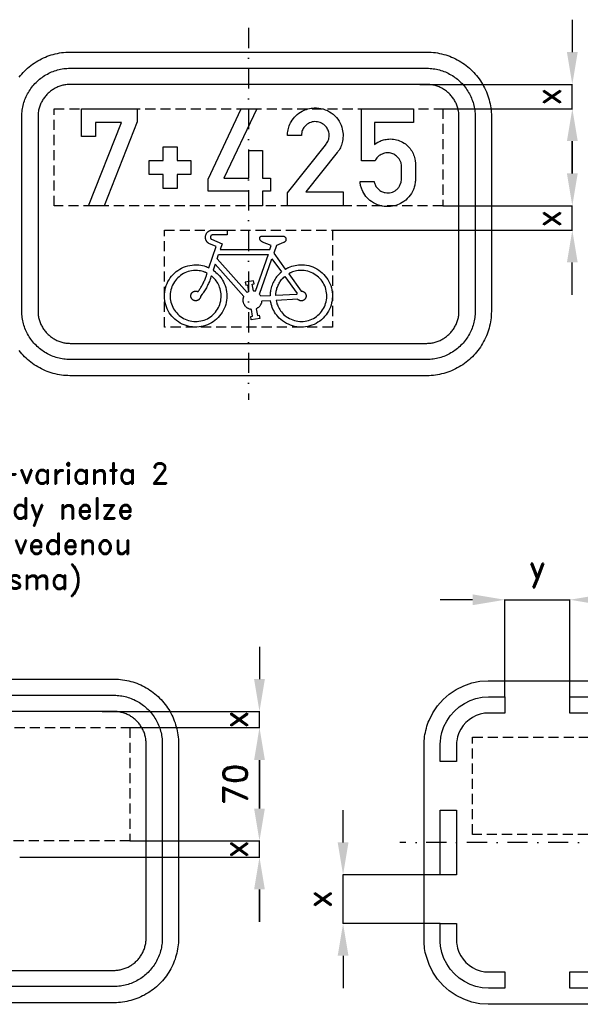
# Model space of a CAD drawing. Header units: millimetres. Extents: x -496 to 1891, y -906 to 175.
# Tile 2 of 4: x -141 to 205, y -853 to -244. Entities that reach past the tile are written whole.
import ezdxf

# ---------------------------------------------------------------- set-up
doc = ezdxf.new("R2010")
doc.units = ezdxf.units.MM
doc.header["$LTSCALE"] = 5
doc.linetypes.add('ČERCHOVANÁX2', pattern=[2, 1, -0.5, 0, -0.5])
doc.linetypes.add('ČÁRKOVANÁX2', pattern=[1.5, 1, -0.5])
doc.layers.add('Kóty', color=2, linetype='Continuous')
doc.layers.add('Značka', color=7, linetype='Continuous')
doc.styles.get("Standard").update_dxf_attribs({"font": 'romand.shx', "height": 15})
doc.dimstyles.get("Standard").update_dxf_attribs({"dimtxt": 15, "dimasz": 20, "dimexe": 0.18, "dimexo": 0.0625, "dimgap": 7.5, "dimtad": 1, "dimdec": 0, "dimzin": 0, "dimdsep": 46, "dimtxsty": 'Standard', "dimcen": 0.09, "dimadec": 0, "dimazin": 0, "dimtfac": 1, "dimtdec": 0, "dimtofl": 0, "dimtmove": 0, "dimatfit": 3, "dimfxl": 1, "dimtolj": 1, "dimtzin": 0, "dimarcsym": 0})

# ---------------------------------------------------------------- blocks, each defined once
blk = doc.blocks.new('*D6')
at = {"layer": 'Defpoints', "color": 0, "transparency": 16777216}
for p in [(58.42, -772.79), (118.42, -772.79), (118.42, -802.79)]:
    blk.add_point(p, dxfattribs=at)
at = {"layer": 'Kóty', "color": 0, "lineweight": -2, "transparency": 16777216}
for p, q in [((58.42, -752.79), (58.42, -732.79)), ((118.35, -772.79), (58.24, -772.79)), ((118.35, -802.79), (58.24, -802.79)), ((58.42, -822.79), (58.42, -842.79))]:
    blk.add_line(p, q, dxfattribs=at)
at = {"layer": 'Kóty', "color": 0, "transparency": 16777216}
for points in [[(55.08, -752.79), (61.75, -752.79), (58.42, -772.79)], [(55.08, -822.79), (61.75, -822.79), (58.42, -802.79)]]:
    blk.add_solid(points, dxfattribs=at)
at = {"layer": 'Kóty', "color": 0, "transparency": 16777216, "insert": (43.42, -787.79), "char_height": 15, "attachment_point": 5, "rotation": 90}
blk.add_mtext('\\A1;x', dxfattribs=at)
blk = doc.blocks.new('*D7')
at = {"layer": 'Defpoints', "color": 0, "transparency": 16777216}
for p in [(198.42, -602.79), (158.42, -662.79), (198.42, -662.79)]:
    blk.add_point(p, dxfattribs=at)
at = {"layer": 'Kóty', "color": 0, "lineweight": -2, "transparency": 16777216}
for p, q in [((138.42, -602.79), (118.42, -602.79)), ((158.42, -662.72), (158.42, -602.61)), ((198.42, -662.72), (198.42, -602.61)), ((218.42, -602.79), (238.42, -602.79))]:
    blk.add_line(p, q, dxfattribs=at)
at = {"layer": 'Kóty', "color": 0, "transparency": 16777216}
for points in [[(138.42, -599.45), (138.42, -606.12), (158.42, -602.79)], [(218.42, -599.45), (218.42, -606.12), (198.42, -602.79)]]:
    blk.add_solid(points, dxfattribs=at)
at = {"layer": 'Kóty', "color": 0, "transparency": 16777216, "insert": (178.42, -585.29), "char_height": 15, "attachment_point": 5}
blk.add_mtext('\\A1;y', dxfattribs=at)
blk = doc.blocks.new('*D12')
at = {"layer": 'Defpoints', "color": 0, "transparency": 16777216}
for p in [(-73.16, -681.82), (6.78, -681.82), (-73.22, -751.82)]:
    blk.add_point(p, dxfattribs=at)
at = {"layer": 'Kóty', "color": 0, "lineweight": -2, "transparency": 16777216}
for p, q in [((-73.1, -681.82), (6.96, -681.82)), ((6.78, -731.82), (6.78, -701.82)), ((-73.16, -751.82), (6.96, -751.82))]:
    blk.add_line(p, q, dxfattribs=at)
at = {"layer": 'Kóty', "color": 0, "transparency": 16777216}
for points in [[(3.45, -701.82), (10.11, -701.82), (6.78, -681.82)], [(3.45, -731.82), (10.11, -731.82), (6.78, -751.82)]]:
    blk.add_solid(points, dxfattribs=at)
at = {"layer": 'Kóty', "color": 0, "transparency": 16777216, "insert": (-8.22, -716.82), "char_height": 15, "attachment_point": 5, "rotation": 90}
blk.add_mtext('\\A1;70', dxfattribs=at)

msp = doc.modelspace()

# ---------------------------------------------------------------- linework, layer by layer
at = {"layer": 'Kóty'}
for p, q in [((200, -244.33), (200, -264.33)), ((105.83, -284.33), (200.18, -284.33)), ((120.06, -299.33), (200.18, -299.33)), ((200, -339.33), (200, -319.33)), ((200, -319.33), (200, -339.33)), ((120.06, -359.33), (200.18, -359.33)), ((51.94, -374.33), (200.18, -374.33)), ((200, -414.33), (200, -394.33)), ((6.78, -631.82), (6.78, -651.82)), ((6.78, -631.82), (6.78, -651.82)), ((-90.37, -671.82), (6.96, -671.82)), ((-73.16, -681.82), (6.96, -681.82)), ((6.78, -701.82), (6.78, -721.82)), ((6.78, -711.82), (6.78, -731.82)), ((-73.22, -751.82), (6.96, -751.82)), ((-141.28, -761.82), (6.96, -761.82)), ((6.78, -801.82), (6.78, -781.82)), ((6.78, -781.82), (6.78, -801.82))]:
    msp.add_line(p, q, dxfattribs=at)
for points in [[(200, -299.33), (200, -284.33)], [(200, -374.33), (200, -359.33)], [(158.42, -602.79), (198.42, -602.79)], [(6.78, -681.82), (6.78, -671.82)], [(6.78, -761.82), (6.78, -751.82)], [(58.42, -802.79), (58.42, -772.79)]]:
    msp.add_lwpolyline(points, dxfattribs=at)
for points in [[(196.67, -264.33), (203.33, -264.33), (200, -284.33)], [(196.67, -319.33), (203.33, -319.33), (200, -299.33)], [(196.67, -339.33), (203.33, -339.33), (200, -359.33)], [(196.67, -394.33), (203.33, -394.33), (200, -374.33)], [(3.45, -651.82), (10.11, -651.82), (6.78, -671.82)], [(3.45, -701.82), (10.11, -701.82), (6.78, -681.82)], [(3.45, -731.82), (10.11, -731.82), (6.78, -751.82)], [(3.45, -781.82), (10.11, -781.82), (6.78, -761.82)]]:
    msp.add_solid(points, dxfattribs=at)
at = {"layer": 'Značka', "color": 6, "linetype": 'ČERCHOVANÁX2', "lineweight": 25, "ltscale": 2.5}
for p, q in [((0, -249.33), (0, -479.33)), ((423.42, -752.79), (93.42, -752.79))]:
    msp.add_line(p, q, dxfattribs=at)
at = {"layer": 'Značka', "color": 5}
for points in [[(-141.71, -279.92, -0.034088), (-138.28, -276.04, -0.034208), (-134.4, -272.61, -0.034233), (-130.09, -269.74, -0.034048), (-125.46, -267.42, -0.033416), (-120.56, -265.74, -0.034129), (-115.48, -264.67, -0.036747), (-110.31, -264.33), (-110.16, -264.33), (-110, -264.33), (110, -264.33), (110.16, -264.33), (110.31, -264.33, -0.032179), (115.48, -264.69, -0.035443), (120.55, -265.74, -0.03627), (125.46, -267.4, -0.034417), (130.09, -269.74, -0.033721), (134.4, -272.61, -0.03408), (138.28, -276.04, -0.034215), (141.72, -279.92, -0.034224), (144.59, -284.24, -0.034046), (146.91, -288.87, -0.033405), (148.58, -293.77, -0.034129), (149.65, -298.85, -0.036741), (150, -304.01), (150, -304.17), (150, -304.33), (150, -424.33), (150, -424.48), (150, -424.64, -0.032179), (149.64, -429.81, -0.035442), (148.58, -434.88, -0.03626), (146.92, -439.79, -0.034413), (144.59, -444.42, -0.033721), (141.71, -448.73, -0.034079), (138.28, -452.61, -0.03421), (134.4, -456.04, -0.034233), (130.09, -458.91, -0.034047), (125.46, -461.23, -0.033414), (120.55, -462.91, -0.034126), (115.48, -463.98, -0.036745), (110.31, -464.33), (110.16, -464.33), (110, -464.33), (-110, -464.33)], [(-110, -454.33), (-110.12, -454.33), (-110.24, -454.33, -0.03218), (-114.11, -454.05, -0.035443), (-117.92, -453.26, -0.036267), (-121.6, -452.02, -0.034426), (-125.07, -450.27, -0.033723), (-128.3, -448.11, -0.034082), (-131.21, -445.54, -0.034204), (-133.79, -442.63, -0.034223), (-135.94, -439.39, -0.034048), (-137.68, -435.92, -0.033416), (-138.94, -432.24, -0.034129), (-139.74, -428.43, -0.036741), (-140, -424.56), (-140, -424.44), (-140, -424.33), (-140, -304.33), (-140, -304.21), (-140, -304.09, -0.032179), (-139.73, -300.22, -0.03545), (-138.94, -296.41, -0.036265), (-137.69, -292.73, -0.034416), (-135.94, -289.26, -0.033726), (-133.79, -286.03, -0.034084), (-131.21, -283.11, -0.034206), (-128.3, -280.54, -0.034232), (-125.07, -278.39, -0.034049), (-121.59, -276.65, -0.033414), (-117.92, -275.39, -0.034126), (-114.11, -274.59, -0.036749), (-110.24, -274.33), (-110.12, -274.33), (-110, -274.33), (110, -274.33), (110.12, -274.33), (110.24, -274.33, -0.03218), (114.11, -274.6, -0.035444), (117.92, -275.39, -0.036268), (121.6, -276.63, -0.03441), (125.07, -278.39, -0.03371), (128.3, -280.54, -0.034082), (131.21, -283.11, -0.034212), (133.79, -286.02, -0.034232), (135.94, -289.26, -0.034029), (137.68, -292.73, -0.033416), (138.94, -296.41, -0.034113), (139.74, -300.22, -0.036749), (140, -304.09), (140, -304.21), (140, -304.33), (140, -424.33), (140, -424.44), (140, -424.56, -0.032179), (139.73, -428.44, -0.035457), (138.94, -432.24, -0.036267), (137.69, -435.92, -0.034424), (135.94, -439.39, -0.033731), (133.79, -442.63, -0.034079), (131.21, -445.54, -0.034202), (128.3, -448.11, -0.034214), (125.07, -450.27, -0.034038), (121.59, -452.01, -0.033412), (117.92, -453.26, -0.034125), (114.11, -454.07, -0.036744), (110.24, -454.33), (110.12, -454.33), (110, -454.33), (-110, -454.33)], [(-110, -444.33), (110, -444.33), (110.08, -444.33), (110.16, -444.33, 0.032178), (112.74, -444.14, 0.035444), (115.28, -443.62, 0.036267), (117.73, -442.79, 0.034422), (120.05, -441.62, 0.033731), (122.2, -440.18, 0.034071), (124.14, -438.47, 0.034205), (125.86, -436.53, 0.034223), (127.29, -434.37, 0.034048), (128.45, -432.06, 0.033416), (129.29, -429.6, 0.034152), (129.83, -427.06, 0.036741), (130, -424.48), (130, -424.4), (130, -424.33), (130, -304.33), (130, -304.25), (130, -304.17, 0.032179), (129.82, -301.59, 0.035441), (129.29, -299.05, 0.036259), (128.46, -296.59, 0.034427), (127.29, -294.28, 0.033732), (125.86, -292.13, 0.034077), (124.14, -290.18, 0.034187), (122.2, -288.47, 0.03423), (120.05, -287.03, 0.03405), (117.73, -285.87, 0.03342), (115.28, -285.04, 0.034122), (112.74, -284.5, 0.036743), (110.16, -284.33), (110.08, -284.33), (110, -284.33), (-110, -284.33), (-110.08, -284.33), (-110.16, -284.33, 0.032174), (-112.74, -284.51, 0.035443), (-115.28, -285.04, 0.036265), (-117.73, -285.87, 0.034414), (-120.05, -287.03, 0.033719), (-122.2, -288.47, 0.034082), (-124.14, -290.18, 0.034215), (-125.86, -292.13, 0.034226), (-127.29, -294.28, 0.03405), (-128.45, -296.6, 0.033405), (-129.29, -299.05, 0.034129), (-129.83, -301.59, 0.036741), (-130, -304.17), (-130, -304.25), (-130, -304.33), (-130, -424.33), (-130, -424.4), (-130, -424.48, 0.032179), (-129.82, -427.07, 0.035442), (-129.29, -429.6, 0.036259), (-128.46, -432.06, 0.034414), (-127.29, -434.37, 0.03372), (-125.86, -436.53, 0.034079), (-124.14, -438.47, 0.03421), (-122.2, -440.18, 0.034233), (-120.05, -441.62, 0.034047), (-117.73, -442.78, 0.033413), (-115.28, -443.62, 0.034126), (-112.74, -444.15, 0.036745), (-110.16, -444.33), (-110.08, -444.33), (-110, -444.33)], [(24.12, -359.33), (24.12, -351.31), (47.59, -321.77), (47.93, -321.34), (48.27, -320.89, 0.082981), (49.53, -318.22, 0.094412), (49.82, -315.28, 0.092145), (49.2, -312.61, 0.08404), (47.68, -310.3, 0.098145), (45.03, -308.23, 0.106055), (41.8, -307.37, 0.106173), (38.52, -307.78, 0.099959), (35.64, -309.48, 0.083745), (33.85, -311.55, 0.091668), (32.88, -314.06), (32.74, -314.99), (32.66, -315.93), (24.12, -315.93), (24.14, -315.12), (24.18, -314.31, -0.059435), (24.89, -310.71, -0.058249), (26.43, -307.35, -0.07216), (29.29, -303.66, -0.072219), (33.06, -300.93, -0.06148), (36.68, -299.44, -0.059948), (40.57, -298.86, -0.083066), (46.11, -299.51, -0.087045), (51.14, -301.96, -0.087767), (55.17, -305.84, -0.087805), (57.63, -310.84, -0.068466), (58.4, -315.11, -0.062434), (58.03, -319.44, -0.050688), (57.09, -322.66, -0.061829), (55.48, -325.56), (55.16, -326), (54.83, -326.43), (35.33, -350.76), (58.37, -350.76), (58.37, -359.33), (24.12, -359.33)], [(77.52, -344.36), (77.62, -344.75), (77.73, -345.13, 0.061333), (78.72, -347.31, 0.076028), (80.24, -349.14, 0.081232), (82.19, -350.47, 0.074044), (84.48, -351.16, 0.10254), (88.07, -351.06, 0.116975), (91.23, -349.5, 0.072333), (92.71, -348, 0.058803), (93.75, -346.17), (94.28, -344.65), (94.52, -343.08), (94.53, -342.65), (94.53, -342.23), (94.53, -334.95), (94.47, -334.1), (94.35, -333.27, 0.068324), (93.72, -331.53, 0.054043), (92.67, -329.96, 0.069276), (90.83, -328.19, 0.08054), (88.57, -327.05, 0.097813), (85.58, -326.63, 0.091135), (82.57, -327.34, 0.085467), (80.18, -328.78, 0.103661), (78.52, -330.94), (78.39, -331.2), (78.27, -331.47), (69.84, -331.47), (69.84, -299.33), (101.98, -299.33), (101.98, -307.88), (77.87, -307.88), (77.87, -321.38), (78.86, -320.71), (79.88, -320.08, -0.051737), (82.71, -318.82, -0.052713), (85.75, -318.16, -0.065792), (89.6, -318.17, -0.065555), (93.33, -319.17, -0.069368), (96.91, -321.14, -0.071368), (99.8, -324.02, -0.059638), (101.62, -326.98, -0.053782), (102.73, -330.26), (102.99, -331.6), (103.09, -332.96), (103.09, -333.14), (103.09, -333.32), (103.09, -342.95), (103.08, -343.38), (103.07, -343.81, -0.04533), (102.68, -346.55, -0.043682), (101.81, -349.2, -0.080875), (99.01, -353.84, -0.084541), (94.88, -357.34, -0.069818), (90.98, -359.15, -0.066784), (86.72, -359.85, -0.084624), (81.08, -359.2, -0.088722), (75.98, -356.69, -0.074193), (72.56, -353.51, -0.070974), (70.2, -349.51, -0.035781), (69.42, -347.37, -0.037174), (68.97, -345.15), (68.92, -344.75), (68.87, -344.36), (77.52, -344.36)], [(21.49, -378.08), (21.58, -378.1), (21.67, -378.12), (21.69, -378.13), (21.71, -378.13), (21.78, -378.16), (21.86, -378.18), (21.94, -378.22), (22.03, -378.26), (22.12, -378.3), (22.2, -378.35), (22.28, -378.4), (22.36, -378.46), (22.45, -378.53), (22.54, -378.61), (22.62, -378.69), (22.7, -378.78), (22.77, -378.88), (22.84, -378.98), (22.9, -379.08), (22.96, -379.19), (23.01, -379.3), (23.05, -379.41), (23.09, -379.52), (23.12, -379.64), (23.14, -379.76), (23.15, -379.87), (23.16, -379.99, -0.014853), (23.15, -380.11), (23.14, -380.27), (23.12, -380.43), (23.08, -380.59), (23.02, -380.75), (22.96, -380.9), (22.88, -381.04), (22.79, -381.18), (22.7, -381.31), (22.62, -381.42), (22.53, -381.52), (22.44, -381.61), (22.34, -381.7), (22.24, -381.78), (22.13, -381.85), (22.04, -381.91), (21.95, -381.96), (21.93, -381.97), (21.91, -381.98), (21.79, -382.04), (21.67, -382.09), (17.25, -383.77), (15.57, -388.57), (22.75, -398.51), (22.8, -398.48), (22.85, -398.46), (23.04, -398.35), (23.23, -398.25), (23.47, -398.12), (23.71, -397.99), (23.95, -397.86), (24.19, -397.74), (24.44, -397.62), (24.68, -397.5), (25.68, -397.07), (26.7, -396.7), (27.74, -396.39), (28.8, -396.15), (29.88, -395.96), (30.97, -395.85), (32.06, -395.8), (33.16, -395.81), (34.52, -395.88), (35.87, -396.05), (37.21, -396.32), (38.52, -396.69), (39.8, -397.15), (41.05, -397.72), (42.24, -398.38), (43.39, -399.11), (44.5, -399.91), (45.55, -400.78), (46.53, -401.72), (47.44, -402.74), (48.27, -403.82), (49.02, -404.96), (49.67, -406.16), (50.25, -407.39), (50.76, -408.66), (51.18, -409.96), (51.5, -411.28), (51.72, -412.63), (51.84, -413.99, -0.020872), (51.86, -415.35), (51.77, -416.71), (51.59, -418.06), (51.34, -419.4), (51, -420.72), (50.57, -422.01), (50.02, -423.26), (49.4, -424.48), (48.68, -425.64), (47.88, -426.74), (47.01, -427.78), (46.08, -428.78), (45.08, -429.71), (44.02, -430.57), (42.89, -431.33), (41.71, -432.02), (40.49, -432.62), (39.22, -433.12), (37.92, -433.53), (36.6, -433.87), (35.26, -434.12), (33.9, -434.27), (32.54, -434.31), (31.17, -434.27), (29.82, -434.11), (28.49, -433.85), (27.17, -433.5), (25.87, -433.08), (24.61, -432.57), (23.39, -431.97), (22.22, -431.28), (21.09, -430.5), (20.03, -429.64), (19.04, -428.71), (18.11, -427.7), (17.4, -426.87), (16.74, -426), (16.13, -425.08), (15.58, -424.13), (15.09, -423.16), (14.67, -422.16), (14.32, -421.13), (14.03, -420.09), (13.96, -419.82), (13.9, -419.56), (13.85, -419.35), (13.8, -419.13), (13.79, -419.08), (13.78, -419.03), (13.58, -417.96), (8.16, -418.23), (8.12, -418.53), (8.07, -418.83), (8.06, -418.89), (8.05, -418.94), (8, -419.18), (7.93, -419.41), (7.83, -419.7), (7.72, -419.98), (7.59, -420.25), (7.45, -420.52), (7.29, -420.78), (7.12, -421.03), (6.93, -421.27), (6.74, -421.51), (6.54, -421.73), (6.32, -421.95), (6.09, -422.14), (5.85, -422.33), (5.65, -422.46), (5.45, -422.59), (5.39, -422.62), (5.34, -422.64), (5.07, -422.79), (4.8, -422.92), (5.48, -427.14), (6.59, -426.96), (6.91, -428.94), (1.73, -429.77), (1.41, -427.79), (2.52, -427.62), (1.84, -423.4), (1.57, -423.36), (1.31, -423.32), (1.25, -423.3), (1.2, -423.29), (0.99, -423.25), (0.78, -423.19), (0.52, -423.11), (0.27, -423.01), (0.02, -422.9), (-0.22, -422.78), (-0.46, -422.64), (-0.69, -422.5), (-0.97, -422.31), (-1.24, -422.1), (-1.5, -421.88), (-1.74, -421.64), (-1.96, -421.39), (-2.17, -421.12), (-2.36, -420.84), (-2.54, -420.55), (-2.7, -420.25), (-2.85, -419.94), (-2.97, -419.63), (-3.08, -419.31), (-3.16, -418.98), (-3.23, -418.64), (-3.27, -418.31), (-3.3, -417.97), (-3.31, -417.7), (-3.31, -417.42), (-3.29, -417.15), (-3.26, -416.88), (-3.22, -416.61), (-3.16, -416.35), (-3.1, -416.14), (-3.03, -415.93), (-3.02, -415.88), (-3, -415.83), (-2.9, -415.58), (-2.8, -415.33), (-20.49, -395.34), (-21.79, -399.15), (-20.93, -399.79), (-20.89, -399.82), (-20.85, -399.86), (-20.68, -399.99), (-20.51, -400.12), (-20.3, -400.29), (-20.09, -400.46), (-19.29, -401.16), (-18.54, -401.92), (-17.82, -402.71), (-17.16, -403.55), (-16.54, -404.43), (-15.98, -405.35), (-15.48, -406.3), (-15.02, -407.28), (-14.51, -408.52), (-14.08, -409.79), (-13.75, -411.08), (-13.52, -412.4), (-13.38, -413.74), (-13.35, -415.08, -0.019389), (-13.41, -416.42), (-13.57, -417.75), (-13.79, -419.07), (-14.1, -420.38), (-14.5, -421.65), (-15.01, -422.9), (-15.6, -424.1), (-16.27, -425.26), (-17.03, -426.36), (-17.87, -427.41), (-18.76, -428.42), (-19.71, -429.36), (-20.73, -430.23), (-21.81, -431.02), (-22.95, -431.73), (-24.13, -432.35), (-25.36, -432.89), (-26.63, -433.34), (-27.91, -433.72), (-29.22, -434.02), (-30.54, -434.22), (-31.88, -434.32), (-33.22, -434.32), (-34.55, -434.22), (-35.88, -434.03), (-37.19, -433.74), (-38.49, -433.39), (-39.75, -432.95), (-40.98, -432.42), (-42.17, -431.8), (-43.31, -431.1), (-44.39, -430.31), (-45.42, -429.44), (-46.38, -428.51), (-47.29, -427.52), (-48.13, -426.48), (-48.9, -425.38), (-49.57, -424.22), (-50.17, -423.02), (-50.67, -421.78), (-51.08, -420.51), (-51.41, -419.21), (-51.66, -417.89), (-51.83, -416.56), (-51.89, -415.22, -0.018666), (-51.86, -413.88), (-51.73, -412.55), (-51.5, -411.23), (-51.18, -409.93), (-50.76, -408.65), (-50.28, -407.4), (-49.72, -406.18), (-49.07, -405.01), (-48.33, -403.89), (-47.52, -402.82), (-46.62, -401.83), (-45.66, -400.9), (-44.64, -400.03), (-43.57, -399.22), (-42.45, -398.49), (-41.28, -397.84), (-40.06, -397.28), (-38.81, -396.81), (-37.52, -396.43), (-36.21, -396.15), (-34.88, -395.95), (-33.81, -395.84), (-32.73, -395.78), (-31.66, -395.79), (-30.58, -395.87), (-29.52, -396.01), (-28.47, -396.22), (-27.44, -396.5), (-26.43, -396.84), (-26.18, -396.93), (-25.93, -397.03), (-25.73, -397.1), (-25.53, -397.18), (-25.48, -397.2), (-25.43, -397.22), (-24.44, -397.64), (-19.95, -384.46), (-24.49, -382.61), (-24.67, -382.48), (-24.85, -382.36), (-24.88, -382.33), (-24.92, -382.3), (-25.05, -382.19), (-25.18, -382.07), (-25.34, -381.92), (-25.49, -381.75), (-25.63, -381.58), (-25.77, -381.41), (-25.89, -381.22), (-26, -381.03), (-26.13, -380.79), (-26.25, -380.54), (-26.35, -380.28), (-26.43, -380.02), (-26.5, -379.75), (-26.55, -379.47), (-26.58, -379.2), (-26.59, -378.92), (-26.6, -378.65), (-26.58, -378.37), (-26.55, -378.1), (-26.5, -377.82), (-26.43, -377.56), (-26.34, -377.29), (-26.24, -377.04), (-26.12, -376.79), (-25.99, -376.54), (-25.85, -376.31), (-25.69, -376.08), (-25.52, -375.86), (-25.33, -375.66), (-25.13, -375.47), (-24.92, -375.29), (-24.7, -375.12), (-24.51, -375), (-24.33, -374.88), (-24.13, -374.77), (-23.93, -374.68), (-23.73, -374.59), (-23.52, -374.52), (-23.31, -374.46), (-23.09, -374.41), (-23.04, -374.4), (-22.99, -374.38), (-22.94, -374.38), (-22.9, -374.37), (-22.89, -374.37), (-22.88, -374.37), (-22.66, -374.33), (-13.14, -374.33), (-13.14, -377.33), (-22.24, -377.33), (-22.31, -377.34), (-22.38, -377.35), (-22.39, -377.35), (-22.41, -377.35), (-22.46, -377.37), (-22.52, -377.38), (-22.59, -377.4), (-22.65, -377.43), (-22.72, -377.46), (-22.78, -377.49), (-22.85, -377.53), (-22.91, -377.57), (-22.98, -377.62), (-23.05, -377.67), (-23.12, -377.73), (-23.18, -377.79), (-23.24, -377.86), (-23.29, -377.93), (-23.34, -378.01), (-23.39, -378.09), (-23.43, -378.17), (-23.47, -378.25), (-23.5, -378.33), (-23.52, -378.42), (-23.54, -378.5), (-23.56, -378.59), (-23.57, -378.68), (-23.57, -378.77), (-23.57, -378.86), (-23.56, -378.95), (-23.55, -379.04), (-23.53, -379.13), (-23.51, -379.21), (-23.48, -379.3), (-23.45, -379.38), (-23.41, -379.46), (-23.38, -379.53), (-23.34, -379.59), (-23.3, -379.65), (-23.26, -379.71), (-23.21, -379.76), (-23.16, -379.81), (-23.12, -379.85), (-23.08, -379.89), (-23.07, -379.9), (-23.06, -379.91), (-23, -379.96), (-22.95, -380), (-16.21, -382.75), (-17.46, -386.44), (13.14, -386.44), (14.02, -383.9), (8.73, -381.71), (8.61, -381.65), (8.48, -381.59), (8.46, -381.58), (8.43, -381.57), (8.34, -381.51), (8.25, -381.46), (8.13, -381.38), (8.02, -381.3), (7.92, -381.21), (7.82, -381.12), (7.72, -381.03), (7.62, -380.93), (7.51, -380.8), (7.4, -380.67), (7.29, -380.53), (7.2, -380.39), (7.12, -380.24), (7.05, -380.08), (7, -379.92), (6.95, -379.75), (6.93, -379.66), (6.91, -379.57), (6.9, -379.48), (6.9, -379.39), (6.9, -379.29), (6.91, -379.2), (6.92, -379.11), (6.94, -379.02), (6.97, -378.93), (7, -378.84), (7.04, -378.76), (7.09, -378.68), (7.14, -378.6), (7.2, -378.53), (7.26, -378.46), (7.33, -378.4), (7.39, -378.35), (7.45, -378.3), (7.51, -378.26), (7.57, -378.22), (7.64, -378.19), (7.71, -378.16), (7.78, -378.13), (7.85, -378.11), (7.87, -378.11), (7.88, -378.11), (7.9, -378.1), (7.92, -378.1), (7.94, -378.09), (7.96, -378.09), (7.98, -378.09), (7.99, -378.08), (21.49, -378.08)], [(-29.64, -415.37), (-29.66, -415.53), (-29.7, -415.7), (-29.7, -415.73), (-29.71, -415.77), (-29.74, -415.9), (-29.78, -416.03), (-29.84, -416.19), (-29.91, -416.34), (-29.99, -416.5), (-30.08, -416.64), (-30.18, -416.78), (-30.28, -416.92), (-30.42, -417.08), (-30.57, -417.23), (-30.73, -417.38), (-30.9, -417.5), (-31.08, -417.62), (-31.26, -417.72), (-31.46, -417.81), (-31.66, -417.88), (-31.86, -417.94), (-32.07, -417.99), (-32.28, -418.03), (-32.49, -418.04), (-32.71, -418.04), (-32.92, -418.03), (-33.13, -418), (-33.34, -417.95), (-33.54, -417.89), (-33.74, -417.82), (-33.94, -417.74), (-34.13, -417.64), (-34.31, -417.52), (-34.48, -417.4), (-34.64, -417.26), (-34.79, -417.11), (-34.93, -416.95), (-35.07, -416.78), (-35.18, -416.6), (-35.29, -416.42), (-35.38, -416.22), (-35.46, -416.03), (-35.52, -415.82), (-35.56, -415.61), (-35.6, -415.4), (-35.62, -415.19), (-35.62, -414.98), (-35.61, -414.77), (-35.58, -414.55), (-35.54, -414.35), (-35.48, -414.14), (-35.41, -413.94), (-35.33, -413.74), (-35.23, -413.55), (-35.12, -413.37), (-34.99, -413.2), (-34.86, -413.03), (-34.71, -412.88), (-34.55, -412.74), (-34.38, -412.61), (-34.2, -412.49), (-34.02, -412.38), (-33.83, -412.29), (-33.63, -412.21), (-33.43, -412.15), (-33.22, -412.1), (-33.01, -412.07), (-32.8, -412.05), (-32.62, -412.04), (-32.45, -412.04), (-32.28, -412.05), (-32.11, -412.08), (-31.95, -412.11), (-31.78, -412.15), (-31.65, -412.2), (-31.53, -412.25), (-31.5, -412.26), (-31.46, -412.27), (-31.31, -412.34), (-31.16, -412.42), (-30.78, -411.9), (-30.42, -411.38), (-30.35, -411.27), (-30.27, -411.17), (-29.99, -410.74), (-29.71, -410.31), (-29.37, -409.77), (-29.05, -409.22), (-28.73, -408.66), (-28.43, -408.1), (-28.13, -407.53), (-27.85, -406.95), (-27.57, -406.38), (-27.3, -405.8), (-27.04, -405.21), (-26.8, -404.62), (-26.57, -404.02), (-26.35, -403.42), (-26.18, -402.94), (-26.02, -402.45), (-25.98, -402.33), (-25.95, -402.2), (-25.76, -401.59), (-25.58, -400.98), (-26.37, -400.62), (-26.41, -400.6), (-26.45, -400.58), (-26.61, -400.52), (-26.77, -400.45), (-26.98, -400.37), (-27.18, -400.29), (-28, -400), (-28.83, -399.76), (-29.68, -399.57), (-30.54, -399.43), (-31.41, -399.34), (-32.28, -399.3), (-33.15, -399.32), (-34.03, -399.38), (-35.11, -399.5), (-36.18, -399.7), (-37.24, -399.97), (-38.27, -400.33), (-39.27, -400.75), (-40.24, -401.25), (-41.17, -401.82), (-42.05, -402.46), (-42.91, -403.13), (-43.72, -403.86), (-44.47, -404.65), (-45.16, -405.49), (-45.79, -406.38), (-46.35, -407.32), (-46.84, -408.29), (-47.27, -409.29), (-47.64, -410.32), (-47.94, -411.36), (-48.17, -412.43), (-48.31, -413.51), (-48.38, -414.6, 0.020344), (-48.37, -415.69), (-48.28, -416.77), (-48.11, -417.85), (-47.89, -418.92), (-47.6, -419.96), (-47.23, -420.99), (-46.78, -421.98), (-46.27, -422.95), (-45.69, -423.87), (-45.04, -424.74), (-44.33, -425.57), (-43.59, -426.36), (-42.79, -427.1), (-41.93, -427.78), (-41.03, -428.39), (-40.09, -428.94), (-39.11, -429.42), (-38.1, -429.82), (-37.06, -430.16), (-36.01, -430.44), (-34.94, -430.65), (-33.86, -430.78), (-32.77, -430.82), (-31.68, -430.8), (-30.6, -430.69), (-29.53, -430.5), (-28.47, -430.24), (-27.42, -429.93), (-26.4, -429.54), (-25.42, -429.09), (-24.47, -428.55), (-23.55, -427.96), (-22.69, -427.3), (-21.87, -426.57), (-21.11, -425.79), (-20.39, -424.98), (-19.72, -424.12), (-19.12, -423.21), (-18.59, -422.25), (-18.12, -421.27), (-17.74, -420.25), (-17.42, -419.21), (-17.18, -418.15), (-17, -417.07), (-16.89, -415.99), (-16.85, -414.9), (-16.9, -413.82), (-17.03, -412.73), (-17.23, -411.66), (-17.51, -410.61), (-17.86, -409.58), (-18.18, -408.76), (-18.54, -407.96), (-18.95, -407.18), (-19.4, -406.43), (-19.89, -405.72), (-20.43, -405.04), (-21.01, -404.39), (-21.63, -403.79), (-21.79, -403.64), (-21.95, -403.49), (-22.08, -403.37), (-22.21, -403.26), (-22.25, -403.23), (-22.28, -403.2), (-22.94, -402.64), (-23.16, -403.33), (-23.39, -404.02), (-23.44, -404.15), (-23.48, -404.29), (-23.68, -404.83), (-23.88, -405.38), (-24.15, -406.05), (-24.43, -406.71), (-24.73, -407.38), (-25.03, -408.03), (-25.35, -408.68), (-25.69, -409.32), (-26.03, -409.96), (-26.38, -410.59), (-26.74, -411.22), (-27.12, -411.84), (-27.51, -412.45), (-27.91, -413.05), (-28.24, -413.52), (-28.58, -413.99), (-28.67, -414.1), (-28.76, -414.22), (-29.2, -414.79), (-29.64, -415.37)], [(32.54, -412.06), (32.71, -412.06), (32.88, -412.07), (32.91, -412.07), (32.94, -412.08), (33.08, -412.1), (33.21, -412.12), (33.38, -412.16), (33.54, -412.21), (33.7, -412.27), (33.86, -412.33), (34.01, -412.41), (34.16, -412.5), (34.34, -412.61), (34.51, -412.74), (34.67, -412.88), (34.82, -413.04), (34.96, -413.2), (35.08, -413.37), (35.19, -413.55), (35.29, -413.74), (35.38, -413.94), (35.45, -414.14), (35.51, -414.34), (35.55, -414.55), (35.58, -414.76), (35.6, -414.97, -0.019488), (35.59, -415.19), (35.57, -415.4), (35.54, -415.61), (35.5, -415.82), (35.44, -416.02), (35.36, -416.22), (35.27, -416.41), (35.17, -416.6), (35.05, -416.78), (34.92, -416.95), (34.78, -417.11), (34.63, -417.26), (34.47, -417.4), (34.3, -417.53), (34.12, -417.64), (33.93, -417.74), (33.74, -417.83), (33.54, -417.9), (33.34, -417.96), (33.13, -418.01), (32.92, -418.04), (32.71, -418.06), (32.49, -418.06), (32.28, -418.04), (32.07, -418.01), (31.86, -417.96), (31.7, -417.92), (31.53, -417.87), (31.37, -417.8), (31.22, -417.73), (31.07, -417.65), (30.93, -417.56), (30.82, -417.48), (30.71, -417.39), (30.68, -417.37), (30.66, -417.35), (30.53, -417.23), (30.41, -417.11), (17.09, -417.78), (17.28, -418.64), (17.5, -419.5), (17.55, -419.67), (17.6, -419.84), (17.82, -420.51), (18.07, -421.17), (18.43, -421.97), (18.84, -422.75), (19.3, -423.52), (19.8, -424.25), (20.35, -424.95), (20.93, -425.61), (21.7, -426.42), (22.51, -427.16), (23.38, -427.85), (24.3, -428.46), (25.26, -429.01), (26.26, -429.48), (27.3, -429.88), (28.36, -430.2), (29.43, -430.47), (30.52, -430.67), (31.62, -430.78), (32.72, -430.81), (33.83, -430.77), (34.93, -430.63), (36.01, -430.42), (37.08, -430.13), (38.13, -429.78), (39.16, -429.37), (40.15, -428.88), (41.1, -428.32), (42.01, -427.69), (42.87, -426.99), (43.67, -426.23), (44.43, -425.42), (45.13, -424.57), (45.78, -423.67), (46.36, -422.73), (46.87, -421.75), (47.3, -420.73), (47.66, -419.68), (47.93, -418.61), (48.14, -417.52), (48.28, -416.43), (48.35, -415.32, 0.020647), (48.34, -414.22), (48.24, -413.12), (48.07, -412.02), (47.82, -410.95), (47.48, -409.89), (47.07, -408.86), (46.61, -407.86), (46.08, -406.89), (45.49, -405.95), (44.81, -405.07), (44.09, -404.24), (43.3, -403.47), (42.45, -402.75), (41.56, -402.1), (40.63, -401.5), (39.67, -400.96), (38.67, -400.49), (37.63, -400.1), (36.57, -399.78), (35.49, -399.55), (34.39, -399.4), (33.29, -399.31), (32.4, -399.29), (31.51, -399.31), (30.62, -399.38), (29.75, -399.51), (28.88, -399.69), (28.03, -399.93), (27.2, -400.23), (26.39, -400.57), (26.19, -400.66), (25.99, -400.76), (25.83, -400.83), (25.67, -400.91), (25.63, -400.93), (25.59, -400.95), (24.81, -401.36), (32.54, -412.06)], [(-110, -464.33), (-110.16, -464.33), (-110.31, -464.33, -0.03218), (-115.48, -463.96, -0.035443), (-120.56, -462.91, -0.036267), (-125.46, -461.25, -0.034424), (-130.09, -458.91, -0.033723), (-134.4, -456.04, -0.034083), (-138.28, -452.61, -0.034209), (-141.72, -448.73, -0.034227)], [(-303.22, -651.82), (-83.22, -651.82), (-83.06, -651.82), (-82.91, -651.82, -0.032179), (-77.74, -652.18, -0.035443), (-72.67, -653.24, -0.03627), (-67.76, -654.9, -0.034417), (-63.13, -657.23, -0.033721), (-58.82, -660.1, -0.03408), (-54.94, -663.53, -0.034215), (-51.5, -667.42, -0.034224), (-48.63, -671.73, -0.034046), (-46.31, -676.36, -0.033405), (-44.64, -681.26, -0.034129), (-43.57, -686.34, -0.036741), (-43.22, -691.5), (-43.22, -691.66), (-43.22, -691.82), (-43.22, -811.82), (-43.22, -811.98), (-43.22, -812.13, -0.032179), (-43.58, -817.3, -0.035442), (-44.64, -822.37, -0.03626), (-46.3, -827.28, -0.034413), (-48.63, -831.91, -0.033721), (-51.51, -836.22, -0.034079), (-54.94, -840.1, -0.03421), (-58.82, -843.54, -0.034233), (-63.13, -846.41, -0.034047), (-67.76, -848.72, -0.033414), (-72.67, -850.4, -0.034126), (-77.74, -851.47, -0.036745), (-82.91, -851.82), (-83.06, -851.82), (-83.22, -851.82), (-303.22, -851.82)], [(148.42, -852.79), (148.26, -852.79), (148.11, -852.79), (142.94, -852.43), (137.87, -851.37), (132.96, -849.71), (128.33, -847.38), (124.02, -844.5), (120.14, -841.07), (116.7, -837.19), (113.83, -832.88), (111.51, -828.25), (109.84, -823.34, -0.034186), (108.77, -818.27, -0.036746), (108.42, -813.1), (108.42, -812.95), (108.42, -812.79), (108.42, -692.79), (108.42, -692.63), (108.42, -692.48, -0.032185), (108.78, -687.31, -0.035458), (109.84, -682.24, -0.036271), (111.5, -677.33), (113.83, -672.7), (116.71, -668.39), (120.14, -664.51), (124.02, -661.07), (128.33, -658.2), (132.96, -655.88), (137.87, -654.21), (142.94, -653.14), (148.11, -652.79), (148.26, -652.79), (148.42, -652.79), (368.42, -652.79)], [(-303.22, -661.82), (-83.22, -661.82), (-83.1, -661.82), (-82.98, -661.82, -0.03218), (-79.11, -662.09, -0.035444), (-75.3, -662.88, -0.036268), (-71.62, -664.13, -0.03441), (-68.15, -665.88, -0.03371), (-64.92, -668.03, -0.034082), (-62.01, -670.61, -0.034212), (-59.43, -673.52, -0.034232), (-57.28, -676.75, -0.034029), (-55.54, -680.22, -0.033416), (-54.28, -683.9, -0.034113), (-53.48, -687.71, -0.036749), (-53.22, -691.58), (-53.22, -691.7), (-53.22, -691.82), (-53.22, -811.82), (-53.22, -811.94), (-53.22, -812.05, -0.032179), (-53.49, -815.93, -0.035457), (-54.28, -819.73, -0.036267), (-55.53, -823.42, -0.034424), (-57.28, -826.89, -0.033731), (-59.44, -830.12, -0.034079), (-62.01, -833.03, -0.034202), (-64.92, -835.61, -0.034214), (-68.15, -837.76, -0.034038), (-71.63, -839.5, -0.033412), (-75.3, -840.75, -0.034125), (-79.11, -841.56, -0.036744), (-82.98, -841.82), (-83.1, -841.82), (-83.22, -841.82), (-303.22, -841.82)], [(158.42, -672.79), (148.42, -672.79), (148.34, -672.79), (148.26, -672.79), (145.68, -672.97), (143.14, -673.5), (140.69, -674.33), (138.37, -675.5), (136.22, -676.93), (134.28, -678.65), (132.56, -680.59), (131.13, -682.74), (129.97, -685.06), (129.13, -687.51), (128.59, -690.05, 0.036755), (128.42, -692.63), (128.42, -692.71), (128.42, -692.79), (128.42, -702.79), (118.42, -702.79), (118.42, -692.79), (118.42, -692.67), (118.42, -692.55, -0.032209), (118.69, -688.68, -0.035419), (119.48, -684.87), (120.73, -681.19), (122.48, -677.72), (124.63, -674.49), (127.21, -671.58), (130.12, -669), (133.35, -666.85), (136.82, -665.11), (140.5, -663.85), (144.31, -663.05), (148.18, -662.79), (148.3, -662.79), (148.42, -662.79), (158.42, -662.79), (158.42, -672.79)], [(-303.22, -831.82), (-83.22, -831.82), (-83.14, -831.82), (-83.06, -831.82, 0.032178), (-80.48, -831.64, 0.035444), (-77.94, -831.11, 0.036267), (-75.49, -830.28, 0.034422), (-73.18, -829.11, 0.033731), (-71.02, -827.68, 0.034071), (-69.08, -825.96, 0.034205), (-67.36, -824.02, 0.034223), (-65.93, -821.86, 0.034048), (-64.77, -819.55, 0.033416), (-63.93, -817.1, 0.034152), (-63.39, -814.56, 0.036741), (-63.22, -811.98), (-63.22, -811.9), (-63.22, -811.82), (-63.22, -691.82), (-63.22, -691.74), (-63.22, -691.66, 0.032179), (-63.4, -689.08, 0.035441), (-63.93, -686.54, 0.036259), (-64.76, -684.09, 0.034427), (-65.93, -681.77, 0.033732), (-67.36, -679.62, 0.034077), (-69.08, -677.68, 0.034187), (-71.02, -675.96, 0.03423), (-73.18, -674.52, 0.03405), (-75.49, -673.37, 0.03342), (-77.94, -672.53, 0.034122), (-80.48, -671.99, 0.036743), (-83.06, -671.82), (-83.14, -671.82), (-83.22, -671.82), (-303.22, -671.82)], [(158.42, -842.79), (148.42, -842.79), (148.3, -842.79), (148.18, -842.79), (144.31, -842.52), (140.5, -841.73), (136.82, -840.48), (133.35, -838.73), (130.12, -836.58), (127.21, -834), (124.63, -831.09), (122.48, -827.86), (120.74, -824.39), (119.48, -820.71), (118.68, -816.9, -0.036787), (118.42, -813.03), (118.42, -812.91), (118.42, -812.79), (118.42, -802.79), (128.42, -802.79), (128.42, -812.79), (128.42, -812.87), (128.42, -812.95, 0.032172), (128.6, -815.53), (129.13, -818.07), (129.96, -820.52), (131.13, -822.84), (132.56, -824.99), (134.28, -826.93), (136.22, -828.65), (138.37, -830.08), (140.69, -831.24), (143.14, -832.08), (145.68, -832.62), (148.26, -832.79), (148.34, -832.79), (148.42, -832.79), (158.42, -832.79), (158.42, -842.79)]]:
    msp.add_lwpolyline(points, format="xyb", dxfattribs=at)
at = {"layer": 'Značka', "color": 6, "linetype": 'ČÁRKOVANÁX2', "ltscale": 1.25}
for points in [[(-120, -359.33), (-120, -299.33), (120, -299.33), (120, -359.33), (-120, -359.33)], [(-51.88, -434.33), (-51.88, -374.33), (51.88, -374.33), (51.88, -434.33), (-51.88, -434.33)], [(-313.22, -751.82), (-313.22, -681.82), (-73.22, -681.82), (-73.22, -751.82), (-313.22, -751.82)], [(138.42, -747.79), (138.42, -687.79), (378.42, -687.79), (378.42, -747.79), (138.42, -747.79)]]:
    msp.add_lwpolyline(points, dxfattribs=at)
at = {"layer": 'Značka', "color": 5}
for points in [[(-98.75, -359.32), (-78.49, -307.95), (-94.47, -307.95), (-94.47, -316.53), (-103.09, -316.53), (-103.09, -299.46), (-68.78, -299.46), (-68.78, -307.47), (-89.14, -359.32), (-98.75, -359.32)], [(0.18, -359.33), (0.18, -350.27), (-24.89, -350.27), (-24.89, -342.79), (-4.55, -299.41), (5.09, -299.41), (-15.25, -342.21), (0.18, -342.21), (0.18, -325.11), (8.75, -325.15), (8.75, -342.21), (13.62, -342.21), (13.62, -350.27), (8.75, -350.27), (8.75, -359.33), (0.18, -359.33)], [(-61.3, -340.01), (-61.3, -331.44), (-52.73, -331.44), (-52.73, -322.87), (-44.15, -322.87), (-44.15, -331.44), (-35.58, -331.44), (-35.58, -340.01), (-44.15, -340.01), (-44.15, -348.58), (-52.73, -348.58), (-52.73, -340.01), (-61.3, -340.01)], [(-0.6, -408.22), (0.08, -412.44), (0.03, -412.47), (-0.02, -412.49), (-0.21, -412.59), (-0.41, -412.69), (-0.6, -412.8), (-0.78, -412.92), (-0.82, -412.95), (-0.87, -412.99), (-19.38, -392.08), (-18.48, -389.44), (12.09, -389.44), (4.16, -412.2), (4.11, -412.18), (4.05, -412.17), (3.83, -412.11), (3.61, -412.05), (3.38, -412.01), (3.16, -411.98), (3.1, -411.97), (3.04, -411.97), (2.36, -407.75), (3.47, -407.57), (3.16, -405.6), (-2.02, -406.43), (-1.71, -408.4), (-0.6, -408.22)], [(14.37, -392.02), (20.3, -400.24), (19.67, -400.8), (19.64, -400.82), (19.61, -400.85), (19.49, -400.97), (19.36, -401.08), (19.21, -401.22), (19.06, -401.37), (18.47, -401.96), (17.91, -402.59), (17.38, -403.24), (16.88, -403.91), (16.41, -404.61), (15.97, -405.33), (15.57, -406.07), (15.19, -406.83), (14.84, -407.6), (14.52, -408.38), (14.23, -409.17), (13.99, -409.98), (13.79, -410.8), (13.63, -411.62), (13.53, -412.28), (13.46, -412.95), (13.45, -413.12), (13.43, -413.29), (13.38, -414.13), (13.35, -414.97), (7.65, -415.25), (7.62, -415.18), (7.58, -415.1), (7.42, -414.81), (7.25, -414.53), (7.06, -414.26), (6.86, -414), (6.8, -413.94), (6.75, -413.88), (14.37, -392.02)], [(29.96, -413.62), (29.95, -413.64), (29.94, -413.67), (29.88, -413.77), (29.84, -413.88), (29.79, -413.98), (29.75, -414.09), (29.75, -414.12), (29.74, -414.15), (16.85, -414.79), (16.88, -414.13), (16.93, -413.46), (16.95, -413.33), (16.96, -413.2), (17.02, -412.67), (17.11, -412.14), (17.24, -411.49), (17.41, -410.85), (17.6, -410.21), (17.82, -409.58), (18.07, -408.96), (18.35, -408.35), (18.64, -407.74), (18.95, -407.15), (19.29, -406.57), (19.66, -406.02), (20.05, -405.48), (20.47, -404.96), (20.82, -404.56), (21.19, -404.18), (21.29, -404.08), (21.38, -403.99), (21.86, -403.53), (22.36, -403.08), (29.96, -413.62)], [(238.42, -662.79), (238.42, -672.79), (198.42, -672.79), (198.42, -662.79), (238.42, -662.79)], [(128.42, -732.79), (128.42, -772.79), (118.42, -772.79), (118.42, -732.79), (128.42, -732.79)], [(238.42, -832.79), (238.42, -842.79), (198.42, -842.79), (198.42, -832.79), (238.42, -832.79)], [(368.42, -852.79), (148.42, -852.79)]]:
    msp.add_lwpolyline(points, dxfattribs=at)

# ---------------------------------------------------------------- texts
at = {"layer": 'Kóty', "char_height": 15, "attachment_point": 5, "rotation": 90}
for insert in [(185, -291.94), (185, -367.25), (-8.22, -676.81), (-8.22, -756.93)]:
    msp.add_mtext('\\A1;x', dxfattribs=dict(at, insert=insert))
at = {"layer": 'Kóty', "insert": (-495.98, -518.21), "char_height": 13, "attachment_point": 1}
msp.add_mtext_dynamic_manual_height_columns('\\pi101.92801;Značení souběhu více tras-varianta 2\\P\\pi131.33278;(použije se v případě, kdy nelze \\P\\pi145.8804;dodržet v poznámce uvedenou \\P\\pi177.1423;minimální výšku písma)', width=605.6179, gutter_width=100, heights=[0], dxfattribs=at)

# ---------------------------------------------------------------- dimensions: what is measured, and where the dimension line sits
at = {"layer": 'Kóty'}
dim = msp.add_linear_dim(base=(198.42, -602.79), p1=(158.42, -662.79), p2=(198.42, -662.79), text='y', dimstyle='Standard', dxfattribs=at)
dim.commit()
dim.dimension.update_dxf_attribs({"geometry": '*D7', "text_midpoint": (178.42, -585.29)})
dim = msp.add_linear_dim(base=(6.78, -681.82), p1=(-73.22, -751.82), p2=(-73.16, -681.82), angle=90, dimstyle='Standard', dxfattribs=at)
dim.commit()
dim.dimension.update_dxf_attribs({"geometry": '*D12', "text_midpoint": (-8.22, -716.82)})
dim = msp.add_linear_dim(base=(58.42, -772.79), p1=(118.42, -802.79), p2=(118.42, -772.79), angle=90, text='x', dimstyle='Standard', dxfattribs=at)
dim.commit()
dim.dimension.update_dxf_attribs({"geometry": '*D6', "text_midpoint": (43.42, -787.79)})

doc.saveas('drawing.dxf')
